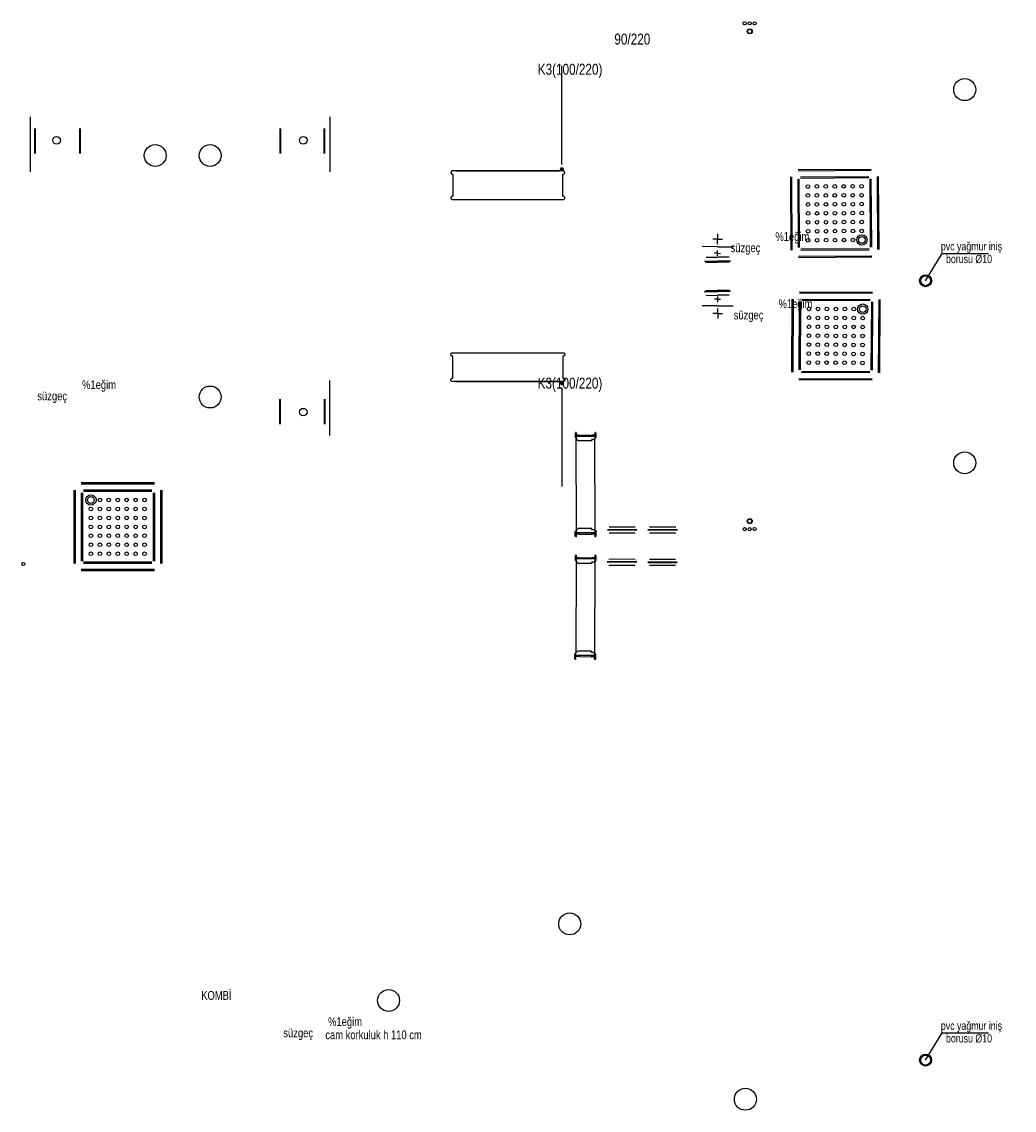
# Model space of a CAD drawing. Header units: centimetres. Extents: x 0 to 13234, y -30 to 2970.
# Tile 7 of 29: x 2578 to 3030, y 1161 to 1657. Entities that reach past the tile are written whole.
import ezdxf

# ---------------------------------------------------------------- set-up
doc = ezdxf.new("R2010")
doc.units = ezdxf.units.CM
doc.layers.add('ASN-MIMARI', color=8, linetype='Continuous')

msp = doc.modelspace()

# ---------------------------------------------------------------- linework, layer by layer
at = {"layer": 'ASN-MIMARI'}
for p, q in [((2823.31, 1637.25), (2823.31, 1637.2)), ((2823.96, 1591.97), (2823.96, 1636.85)), ((2581.86, 1613.57), (2581.86, 1588.57)), ((2718.35, 1613.57), (2718.35, 1588.57)), ((2584.08, 1596.97), (2584.08, 1608.35)), ((2584.38, 1596.97), (2584.38, 1608.35)), ((2604.33, 1608.35), (2604.33, 1596.97)), ((2604.63, 1608.35), (2604.63, 1596.97)), ((2695.57, 1608.35), (2695.57, 1596.97)), ((2695.87, 1608.35), (2695.87, 1596.97)), ((2715.82, 1596.97), (2715.82, 1608.35)), ((2716.12, 1596.97), (2716.12, 1608.35)), ((2823.31, 1591.57), (2823.31, 1591.62)), ((2773.93, 1588.97), (2773.43, 1588.47)), ((2773.43, 1588.47), (2773.43, 1587.97)), ((2773.43, 1587.97), (2773.93, 1587.47)), ((2824.91, 1588.97), (2773.93, 1588.97)), ((2773.93, 1587.47), (2774.42, 1587.47)), ((2774.42, 1587.47), (2774.42, 1577.47)), ((2775.93, 1588.97), (2822.91, 1588.97)), ((2823.26, 1589.77), (2824.86, 1589.77)), ((2823.75, 1590.28), (2823.75, 1590.62)), ((2823.78, 1589.24), (2823.78, 1588.97)), ((2824.06, 1588.97), (2824.06, 1590.57)), ((2824.3, 1590.32), (2824.3, 1590.62)), ((2824.33, 1589.24), (2824.33, 1588.97)), ((2824.42, 1577.47), (2824.42, 1587.47)), ((2824.42, 1587.47), (2824.91, 1587.47)), ((2825.41, 1588.47), (2824.91, 1588.97)), ((2824.91, 1587.47), (2825.41, 1587.97)), ((2825.41, 1587.97), (2825.41, 1588.47)), ((2931.55, 1589.66), (2964.91, 1589.83)), ((2931.55, 1589.1), (2964.91, 1589.28)), ((2967.88, 1553.15), (2967.71, 1586.51)), ((2968.44, 1553.15), (2968.26, 1586.51)), ((2928.41, 1552.94), (2928.23, 1586.3)), ((2928.96, 1552.95), (2928.79, 1586.3)), ((2931.74, 1554.07), (2931.57, 1585.21)), ((2932.29, 1554.07), (2932.13, 1585.21)), ((2932.68, 1586.33), (2963.82, 1586.49)), ((2932.68, 1585.77), (2963.82, 1585.93)), ((2964.54, 1554.25), (2964.38, 1585.38)), ((2965.1, 1554.25), (2964.93, 1585.38)), ((2773.93, 1577.47), (2773.43, 1576.97)), ((2773.43, 1576.97), (2773.43, 1576.47)), ((2774.42, 1577.47), (2773.93, 1577.47)), ((2824.91, 1577.47), (2824.42, 1577.47)), ((2825.41, 1576.97), (2824.91, 1577.47)), ((2825.41, 1576.47), (2825.41, 1576.97)), ((2773.43, 1576.47), (2773.93, 1575.97)), ((2773.93, 1575.97), (2824.91, 1575.97)), ((2824.91, 1575.97), (2825.41, 1576.47)), ((2894.95, 1557.97), (2892.73, 1557.98)), ((2894.94, 1555.71), (2894.97, 1560.28)), ((2894.95, 1557.97), (2897.18, 1557.96)), ((2894.94, 1554.47), (2887.88, 1554.51)), ((2894.91, 1550.25), (2894.93, 1552.8)), ((2894.94, 1554.47), (2902, 1554.43)), ((2932.85, 1553.52), (2963.99, 1553.69)), ((2932.86, 1552.97), (2963.99, 1553.13)), ((2888.95, 1548), (2894.9, 1547.97)), ((2889.15, 1548), (2889.15, 1547.85)), ((2889.5, 1547.5), (2894.9, 1547.47)), ((2889.67, 1549.75), (2894.91, 1549.72)), ((2894.92, 1551.47), (2893.52, 1551.48)), ((2900.85, 1547.94), (2894.9, 1547.97)), ((2900.3, 1547.44), (2894.9, 1547.47)), ((2900.16, 1549.69), (2894.91, 1549.72)), ((2894.92, 1551.47), (2896.32, 1551.46)), ((2900.65, 1547.94), (2900.65, 1547.79)), ((2931.76, 1550.18), (2965.12, 1550.36)), ((2931.76, 1549.62), (2965.12, 1549.8)), ((2989.63, 1538.98), (2997.27, 1551.4)), ((2997.27, 1551.4), (3018.22, 1551.4)), ((2888.95, 1534.06), (2894.9, 1534.09)), ((2889.15, 1534.06), (2889.15, 1534.21)), ((2889.5, 1534.56), (2894.9, 1534.59)), ((2889.67, 1532.31), (2894.91, 1532.34)), ((2900.3, 1534.62), (2894.9, 1534.59)), ((2900.85, 1534.12), (2894.9, 1534.09)), ((2900.16, 1532.36), (2894.91, 1532.34)), ((2900.65, 1534.12), (2900.65, 1534.27)), ((2932.16, 1533.98), (2965.52, 1533.81)), ((2932.16, 1533.43), (2965.52, 1533.25)), ((2894.94, 1527.59), (2887.88, 1527.55)), ((2894.92, 1530.59), (2893.52, 1530.58)), ((2894.91, 1531.81), (2894.93, 1529.26)), ((2894.92, 1530.59), (2896.32, 1530.6)), ((2894.94, 1527.59), (2902, 1527.62)), ((2928.81, 1530.66), (2928.63, 1497.31)), ((2929.37, 1530.66), (2929.19, 1497.3)), ((2932.14, 1529.53), (2931.97, 1498.4)), ((2932.7, 1529.53), (2932.53, 1498.4)), ((2933.25, 1530.08), (2964.39, 1529.92)), ((2933.26, 1530.64), (2964.39, 1530.48)), ((2964.94, 1529.36), (2964.78, 1498.23)), ((2965.5, 1529.36), (2965.33, 1498.22)), ((2968.28, 1530.46), (2968.11, 1497.1)), ((2968.84, 1530.45), (2968.66, 1497.09)), ((2894.95, 1524.09), (2892.73, 1524.08)), ((2894.94, 1526.35), (2894.97, 1521.78)), ((2894.95, 1524.09), (2897.18, 1524.1)), ((2773.43, 1505.59), (2773.93, 1506.09)), ((2773.43, 1505.09), (2773.43, 1505.59)), ((2773.93, 1504.59), (2773.43, 1505.09)), ((2773.93, 1506.09), (2824.91, 1506.09)), ((2774.42, 1504.59), (2773.93, 1504.59)), ((2774.42, 1494.59), (2774.42, 1504.59)), ((2824.91, 1504.59), (2824.42, 1504.59)), ((2824.42, 1504.59), (2824.42, 1494.59)), ((2824.91, 1506.09), (2825.41, 1505.59)), ((2825.41, 1505.09), (2824.91, 1504.59)), ((2825.41, 1505.59), (2825.41, 1505.09)), ((2933.08, 1497.84), (2964.22, 1497.67)), ((2933.08, 1497.28), (2964.22, 1497.12)), ((2718.35, 1468.48), (2718.35, 1493.48)), ((2773.43, 1494.09), (2773.93, 1494.59)), ((2773.43, 1493.59), (2773.43, 1494.09)), ((2773.93, 1493.09), (2773.43, 1493.59)), ((2773.93, 1494.59), (2774.42, 1494.59)), ((2824.91, 1493.09), (2773.93, 1493.09)), ((2775.93, 1493.09), (2822.91, 1493.09)), ((2823.78, 1492.82), (2823.78, 1493.09)), ((2824.06, 1493.09), (2824.06, 1491.49)), ((2824.33, 1492.82), (2824.33, 1493.09)), ((2824.42, 1494.59), (2824.91, 1494.59)), ((2824.91, 1494.59), (2825.41, 1494.09)), ((2825.41, 1493.59), (2824.91, 1493.09)), ((2825.41, 1494.09), (2825.41, 1493.59)), ((2931.95, 1494.51), (2965.31, 1494.33)), ((2931.95, 1493.95), (2965.31, 1493.77)), ((2823.26, 1492.29), (2824.86, 1492.29)), ((2823.31, 1490.49), (2823.31, 1490.44)), ((2823.75, 1491.77), (2823.75, 1491.44)), ((2823.96, 1490.09), (2823.96, 1445.21)), ((2824.3, 1491.74), (2824.3, 1491.44)), ((2695.57, 1473.71), (2695.57, 1485.09)), ((2695.87, 1473.71), (2695.87, 1485.09)), ((2715.82, 1485.09), (2715.82, 1473.71)), ((2716.12, 1485.09), (2716.12, 1473.71)), ((2830.02, 1469.68), (2830.02, 1467.37)), ((2830.52, 1469.83), (2830.17, 1469.83)), ((2830.52, 1469.83), (2830.17, 1469.83)), ((2830.52, 1469.83), (2830.52, 1466.75)), ((2831.77, 1468.58), (2830.52, 1468.58)), ((2839.02, 1468.1), (2830.52, 1468.08)), ((2831.77, 1468.58), (2837.77, 1468.59)), ((2831.77, 1468.58), (2831.77, 1468.08)), ((2839.02, 1468.6), (2837.77, 1468.59)), ((2837.77, 1468.59), (2837.77, 1468.09)), ((2839.37, 1469.85), (2839.02, 1469.85)), ((2839.02, 1469.85), (2839.02, 1466.77)), ((2839.37, 1469.85), (2839.02, 1469.85)), ((2839.52, 1469.7), (2839.52, 1467.39)), ((2830.52, 1467.22), (2830.17, 1467.22)), ((2830.62, 1425.4), (2830.52, 1466.75)), ((2831.02, 1466.6), (2830.67, 1466.6)), ((2831.02, 1466.6), (2831.03, 1466.2)), ((2837.48, 1466.07), (2831.18, 1466.05)), ((2837.4, 1466.38), (2837.4, 1466.25)), ((2837.64, 1466.38), (2837.4, 1466.38)), ((2837.64, 1466.25), (2837.4, 1466.25)), ((2837.62, 1466.62), (2837.63, 1466.22)), ((2838.87, 1466.62), (2837.62, 1466.62)), ((2837.64, 1466.49), (2837.64, 1466.14)), ((2837.7, 1466.38), (2837.7, 1466.25)), ((2839.37, 1467.24), (2839.02, 1467.24)), ((2839.12, 1425.42), (2839.02, 1466.77)), ((2601.78, 1443.56), (2601.78, 1410.2)), ((2602.33, 1443.56), (2602.33, 1410.2)), ((2638.47, 1446.89), (2605.11, 1446.89)), ((2638.47, 1446.34), (2605.11, 1446.34)), ((2637.36, 1443.56), (2606.22, 1443.56)), ((2637.36, 1443), (2606.22, 1443)), ((2641.25, 1443.56), (2641.25, 1410.2)), ((2641.81, 1443.56), (2641.81, 1410.2)), ((2823.31, 1444.81), (2823.31, 1444.86)), ((2605.11, 1442.44), (2605.11, 1411.31)), ((2605.67, 1442.44), (2605.67, 1411.31)), ((2637.92, 1442.44), (2637.92, 1411.31)), ((2638.47, 1442.44), (2638.47, 1411.31)), ((2830.12, 1422.48), (2830.12, 1424.78)), ((2830.62, 1424.93), (2830.27, 1424.93)), ((2830.62, 1422.33), (2830.62, 1425.4)), ((2839.12, 1424.1), (2830.62, 1424.08)), ((2831.87, 1423.58), (2830.62, 1423.58)), ((2831.12, 1425.55), (2830.77, 1425.55)), ((2831.12, 1425.55), (2831.12, 1425.95)), ((2837.56, 1426.12), (2831.27, 1426.1)), ((2831.87, 1423.58), (2831.87, 1424.08)), ((2831.87, 1423.58), (2837.87, 1423.59)), ((2837.49, 1425.81), (2837.49, 1425.94)), ((2837.73, 1425.94), (2837.49, 1425.94)), ((2837.73, 1425.81), (2837.49, 1425.81)), ((2837.72, 1425.57), (2837.72, 1425.97)), ((2838.97, 1425.57), (2837.72, 1425.57)), ((2837.73, 1425.7), (2837.73, 1426.05)), ((2837.79, 1425.81), (2837.79, 1425.94)), ((2837.87, 1423.59), (2837.87, 1424.09)), ((2839.12, 1423.6), (2837.87, 1423.59)), ((2839.12, 1422.35), (2839.12, 1425.42)), ((2839.18, 1424.88), (2839.12, 1424.88)), ((2839.18, 1424.73), (2839.12, 1424.73)), ((2839.47, 1424.52), (2839.12, 1424.52)), ((2839.62, 1422.5), (2839.62, 1424.37)), ((2839.64, 1424.94), (2839.75, 1424.96)), ((2839.67, 1424.79), (2839.75, 1424.81)), ((2858.2, 1425.61), (2844.75, 1425.58)), ((2858.2, 1425.4), (2844.75, 1425.37)), ((2845.49, 1426.88), (2857.45, 1426.91)), ((2845.49, 1424.08), (2857.46, 1424.11)), ((2863.2, 1425.63), (2876.64, 1425.66)), ((2863.2, 1425.42), (2876.64, 1425.45)), ((2863.93, 1426.92), (2875.9, 1426.95)), ((2863.94, 1424.12), (2875.91, 1424.15)), ((2830.62, 1422.33), (2830.27, 1422.33)), ((2830.62, 1422.33), (2830.27, 1422.33)), ((2839.47, 1422.35), (2839.12, 1422.35)), ((2839.47, 1422.35), (2839.12, 1422.35)), ((2830.05, 1413.86), (2830.05, 1411.56)), ((2830.55, 1414.01), (2830.2, 1414.01)), ((2830.55, 1414.01), (2830.2, 1414.01)), ((2830.55, 1414.01), (2830.55, 1410.94)), ((2839.4, 1413.99), (2839.05, 1413.99)), ((2839.4, 1413.99), (2839.05, 1413.99)), ((2839.05, 1413.99), (2839.05, 1410.92)), ((2839.55, 1413.84), (2839.55, 1411.97)), ((2637.36, 1410.75), (2606.22, 1410.75)), ((2637.36, 1410.2), (2606.22, 1410.2)), ((2830.55, 1411.41), (2830.2, 1411.41)), ((2830.55, 1410.94), (2830.45, 1369.59)), ((2831.8, 1412.76), (2830.55, 1412.76)), ((2839.05, 1412.24), (2830.55, 1412.26)), ((2831.05, 1410.78), (2830.7, 1410.78)), ((2831.05, 1410.78), (2831.04, 1410.38)), ((2837.49, 1410.22), (2831.19, 1410.23)), ((2831.8, 1412.76), (2831.8, 1412.26)), ((2831.8, 1412.76), (2837.8, 1412.74)), ((2837.42, 1410.53), (2837.42, 1410.4)), ((2837.66, 1410.53), (2837.42, 1410.53)), ((2837.66, 1410.4), (2837.42, 1410.4)), ((2837.65, 1410.77), (2837.64, 1410.37)), ((2838.9, 1410.77), (2837.65, 1410.77)), ((2837.66, 1410.64), (2837.66, 1410.29)), ((2837.72, 1410.53), (2837.72, 1410.4)), ((2839.05, 1412.74), (2837.8, 1412.74)), ((2837.8, 1412.74), (2837.8, 1412.24)), ((2839.05, 1410.92), (2838.95, 1369.57)), ((2839.4, 1411.82), (2839.05, 1411.82)), ((2839.11, 1411.6), (2839.05, 1411.6)), ((2839.11, 1411.45), (2839.05, 1411.45)), ((2839.57, 1411.4), (2839.68, 1411.38)), ((2839.6, 1411.55), (2839.68, 1411.53)), ((2858.13, 1410.93), (2844.68, 1410.96)), ((2858.13, 1410.72), (2844.68, 1410.75)), ((2845.42, 1412.26), (2857.39, 1412.23)), ((2845.42, 1409.46), (2857.38, 1409.43)), ((2863.13, 1410.92), (2876.57, 1410.89)), ((2863.13, 1410.71), (2876.57, 1410.68)), ((2863.86, 1409.42), (2875.83, 1409.39)), ((2863.87, 1412.22), (2875.83, 1412.19)), ((2638.47, 1407.42), (2605.11, 1407.42)), ((2638.47, 1406.86), (2605.11, 1406.86)), ((2829.95, 1366.66), (2829.95, 1368.97)), ((2830.45, 1369.11), (2830.1, 1369.12)), ((2830.45, 1366.51), (2830.45, 1369.58)), ((2830.95, 1369.73), (2830.6, 1369.73)), ((2830.95, 1369.73), (2830.95, 1370.13)), ((2837.41, 1370.27), (2831.11, 1370.28)), ((2837.33, 1369.96), (2837.33, 1370.09)), ((2837.57, 1370.09), (2837.33, 1370.09)), ((2837.57, 1369.96), (2837.33, 1369.96)), ((2837.55, 1369.72), (2837.55, 1370.12)), ((2838.8, 1369.72), (2837.55, 1369.72)), ((2837.57, 1369.85), (2837.57, 1370.2)), ((2837.63, 1369.96), (2837.63, 1370.09)), ((2838.95, 1366.49), (2838.95, 1369.57)), ((2839.3, 1369.09), (2838.95, 1369.1)), ((2839.45, 1366.64), (2839.45, 1368.94)), ((2830.45, 1366.51), (2830.1, 1366.51)), ((2830.45, 1366.51), (2830.1, 1366.51)), ((2838.95, 1368.24), (2830.45, 1368.26)), ((2831.7, 1367.76), (2830.45, 1367.76)), ((2831.7, 1367.76), (2831.7, 1368.26)), ((2831.7, 1367.76), (2837.7, 1367.74)), ((2837.7, 1367.74), (2837.7, 1368.24)), ((2838.95, 1367.74), (2837.7, 1367.74)), ((2839.3, 1366.49), (2838.95, 1366.49)), ((2839.3, 1366.49), (2838.95, 1366.49)), ((2989.63, 1183.98), (2997.27, 1196.4)), ((2997.27, 1196.4), (3018.22, 1196.4))]:
    msp.add_line(p, q, dxfattribs=at)
for centre, radius in [((2907.24, 1656.23), 0.713), ((2909.55, 1656.21), 0.713), ((2911.79, 1656.19), 0.713), ((2909.55, 1652.58), 1.15), ((2909.55, 1652.58), 0.969), ((3007.47, 1626.03), 5), ((2593.94, 1602.93), 1.73), ((2706.26, 1602.93), 1.73), ((2638.85, 1596.03), 5), ((2663.85, 1596.03), 5), ((2824.06, 1589.77), 0.6), ((2824.06, 1589.77), 0.4), ((2936.05, 1581.9), 0.834), ((2940.13, 1581.92), 0.834), ((2944.2, 1581.94), 0.834), ((2948.28, 1581.96), 0.834), ((2952.35, 1581.98), 0.834), ((2956.43, 1582), 0.834), ((2960.5, 1582.02), 0.834), ((2936.07, 1577.82), 0.834), ((2940.15, 1577.84), 0.834), ((2944.22, 1577.86), 0.834), ((2948.3, 1577.88), 0.834), ((2952.37, 1577.9), 0.834), ((2956.45, 1577.93), 0.834), ((2960.52, 1577.95), 0.834), ((2936.09, 1573.74), 0.834), ((2940.17, 1573.76), 0.834), ((2944.24, 1573.78), 0.834), ((2948.32, 1573.81), 0.834), ((2952.4, 1573.83), 0.834), ((2956.47, 1573.85), 0.834), ((2960.55, 1573.87), 0.834), ((2936.12, 1569.66), 0.834), ((2940.19, 1569.68), 0.834), ((2944.27, 1569.71), 0.834), ((2948.34, 1569.73), 0.834), ((2952.42, 1569.75), 0.834), ((2956.49, 1569.77), 0.834), ((2960.57, 1569.79), 0.834), ((2936.14, 1565.59), 0.834), ((2936.16, 1561.51), 0.834), ((2940.21, 1565.61), 0.834), ((2940.23, 1561.53), 0.834), ((2944.29, 1565.63), 0.834), ((2944.31, 1561.55), 0.834), ((2948.36, 1565.65), 0.834), ((2948.38, 1561.57), 0.834), ((2952.44, 1565.67), 0.834), ((2952.46, 1561.6), 0.834), ((2956.51, 1565.69), 0.834), ((2956.54, 1561.62), 0.834), ((2960.59, 1565.72), 0.834), ((2960.61, 1561.64), 0.834), ((2936.17, 1557.43), 0.834), ((2940.25, 1557.45), 0.834), ((2944.33, 1557.47), 0.834), ((2948.4, 1557.5), 0.834), ((2952.48, 1557.52), 0.834), ((2956.56, 1557.54), 0.834), ((2960.63, 1557.56), 2.36), ((2960.63, 1557.56), 1.53), ((2989.63, 1538.98), 2.7), ((2989.63, 1538.98), 2.25), ((2936.57, 1526.18), 0.834), ((2961.03, 1526.05), 2.36), ((2961.03, 1526.05), 1.53), ((2936.56, 1522.1), 0.834), ((2940.63, 1522.08), 0.834), ((2940.65, 1526.15), 0.834), ((2944.71, 1522.05), 0.834), ((2944.73, 1526.13), 0.834), ((2948.79, 1522.03), 0.834), ((2948.81, 1526.11), 0.834), ((2952.86, 1522.01), 0.834), ((2952.88, 1526.09), 0.834), ((2956.94, 1521.99), 0.834), ((2956.96, 1526.07), 0.834), ((2961.01, 1521.97), 0.834), ((2936.54, 1518.02), 0.834), ((2940.61, 1518), 0.834), ((2944.69, 1517.98), 0.834), ((2948.76, 1517.96), 0.834), ((2952.84, 1517.93), 0.834), ((2956.91, 1517.91), 0.834), ((2960.99, 1517.89), 0.834), ((2936.52, 1513.94), 0.834), ((2940.59, 1513.92), 0.834), ((2944.67, 1513.9), 0.834), ((2948.74, 1513.88), 0.834), ((2952.82, 1513.86), 0.834), ((2956.89, 1513.84), 0.834), ((2960.97, 1513.81), 0.834), ((2936.49, 1509.87), 0.834), ((2940.57, 1509.84), 0.834), ((2944.65, 1509.82), 0.834), ((2948.72, 1509.8), 0.834), ((2952.8, 1509.78), 0.834), ((2956.87, 1509.76), 0.834), ((2960.95, 1509.74), 0.834), ((2936.45, 1501.71), 0.834), ((2936.47, 1505.79), 0.834), ((2940.53, 1501.69), 0.834), ((2940.55, 1505.77), 0.834), ((2944.6, 1501.67), 0.834), ((2944.62, 1505.75), 0.834), ((2948.68, 1501.65), 0.834), ((2948.7, 1505.72), 0.834), ((2952.75, 1501.63), 0.834), ((2952.77, 1505.7), 0.834), ((2956.83, 1501.6), 0.834), ((2956.85, 1505.68), 0.834), ((2960.9, 1501.58), 0.834), ((2960.93, 1505.66), 0.834), ((2824.06, 1492.29), 0.6), ((2824.06, 1492.29), 0.4), ((2663.85, 1486.03), 5), ((2706.26, 1479.13), 1.73), ((3007.47, 1456.03), 5), ((2609.56, 1439.11), 2.36), ((2609.56, 1439.11), 1.53), ((2613.64, 1439.11), 0.834), ((2617.71, 1439.11), 0.834), ((2621.79, 1439.11), 0.834), ((2625.86, 1439.11), 0.834), ((2629.94, 1439.11), 0.834), ((2634.02, 1439.11), 0.834), ((2609.56, 1435.03), 0.834), ((2613.64, 1435.03), 0.834), ((2617.71, 1435.03), 0.834), ((2621.79, 1435.03), 0.834), ((2625.86, 1435.03), 0.834), ((2629.94, 1435.03), 0.834), ((2634.01, 1435.03), 0.834), ((2609.56, 1430.95), 0.834), ((2613.64, 1430.95), 0.834), ((2617.71, 1430.95), 0.834), ((2621.79, 1430.95), 0.834), ((2625.86, 1430.95), 0.834), ((2629.94, 1430.95), 0.834), ((2634.01, 1430.95), 0.834), ((2909.55, 1429.47), 1.15), ((2909.55, 1429.47), 0.969), ((2609.56, 1426.88), 0.834), ((2609.56, 1422.8), 0.834), ((2613.64, 1426.88), 0.834), ((2613.64, 1422.8), 0.834), ((2617.71, 1426.88), 0.834), ((2617.71, 1422.8), 0.834), ((2621.79, 1426.88), 0.834), ((2621.79, 1422.8), 0.834), ((2625.86, 1426.88), 0.834), ((2625.86, 1422.8), 0.834), ((2629.94, 1426.88), 0.834), ((2629.94, 1422.8), 0.834), ((2634.01, 1426.88), 0.834), ((2634.01, 1422.8), 0.834), ((2839.42, 1424.82), 0.25), ((2907.24, 1425.83), 0.713), ((2909.55, 1425.85), 0.713), ((2911.79, 1425.86), 0.713), ((2609.56, 1418.72), 0.834), ((2613.64, 1418.72), 0.834), ((2617.71, 1418.72), 0.834), ((2621.79, 1418.72), 0.834), ((2625.86, 1418.72), 0.834), ((2629.94, 1418.72), 0.834), ((2634.01, 1418.72), 0.834), ((2609.56, 1414.64), 0.834), ((2613.64, 1414.64), 0.834), ((2617.71, 1414.64), 0.834), ((2621.79, 1414.64), 0.834), ((2625.86, 1414.64), 0.834), ((2629.94, 1414.64), 0.834), ((2634.01, 1414.64), 0.834), ((2578.79, 1409.93), 0.713), ((2839.35, 1411.52), 0.25), ((2827.6, 1246.03), 5), ((2745.1, 1211.16), 5), ((2989.63, 1183.98), 2.7), ((2989.63, 1183.98), 2.25), ((2907.6, 1166.16), 5)]:
    msp.add_circle(centre, radius, dxfattribs=at)

# ---------------------------------------------------------------- texts
at = {"layer": 'ASN-MIMARI', "width": 0.8}
for s, height, p in [('90/220', 5, (2847.93, 1646.55)), ('K3(100/220)', 5, (2813.03, 1632.81)), ('%%%1eğim', 3.994, (2921.26, 1557.12)), ('pvc yağmur iniş', 3.75, (2996.59, 1552.8)), ('süzgeç', 3.994, (2900.87, 1551.99)), ('borusu %%c10', 3.75, (2998.94, 1547.02)), ('%%%1eğim', 3.994, (2922.67, 1526.49)), ('süzgeç', 3.994, (2902.27, 1521.36)), ('%%%1eğim', 3.994, (2605.55, 1489.63)), ('K3(100/220)', 5, (2813, 1489.82)), ('süzgeç', 3.994, (2585.16, 1484.5)), ('KOMBİ', 3.994, (2659.8, 1211.44)), ('%%%1eğim', 3.994, (2717.58, 1199.51)), ('pvc yağmur iniş', 3.75, (2996.59, 1197.8)), ('süzgeç', 3.994, (2697.18, 1194.38)), ('cam korkuluk h 110 cm', 3.9936, (2716.3, 1193.52)), ('borusu %%c10', 3.75, (2998.94, 1192.02))]:
    msp.add_text(s, height=height, dxfattribs=at).set_placement(p)

doc.saveas('drawing.dxf')
